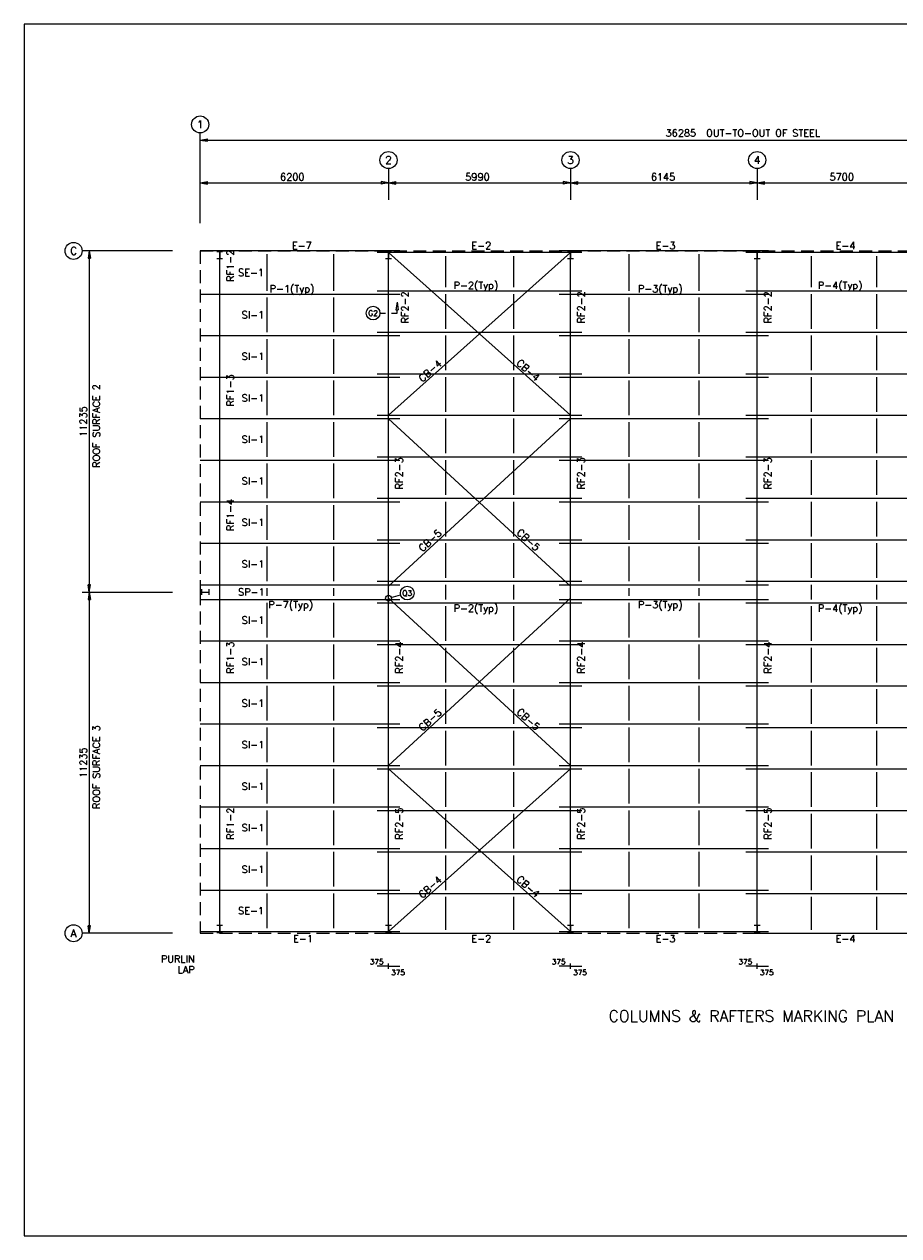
# Model space of a CAD drawing. Header units: millimetres. Extents: x 0 to 56419, y 0 to 39896.
# Tile 1 of 2: x 0 to 28786, y 0 to 39896. Entities that reach past the tile are written whole.
import ezdxf
from ezdxf.enums import TextEntityAlignment as Align

# ---------------------------------------------------------------- set-up
doc = ezdxf.new("R2010")
doc.units = ezdxf.units.MM
doc.header["$MEASUREMENT"] = 0
doc.linetypes.add('CONTIN', pattern=[0])
doc.linetypes.add('DASHED', pattern=[638, 426.5, -211.5])
doc.layers.get('0').update_dxf_attribs({"linetype": 'CONTIN'})
for name, color, linetype in [('1', 7, 'CONTIN'), ('10', 10, 'CONTIN'), ('11', 7, 'CONTIN'), ('12', 6, 'CONTIN'), ('13', 1, 'CONTIN'), ('15', 7, 'CONTIN'), ('2', 6, 'CONTIN'), ('22', 7, 'CONTIN'), ('3', 7, 'CONTIN'), ('4', 7, 'CONTIN'), ('5', 5, 'DASHED'), ('7', 7, 'CONTIN')]:
    doc.layers.add(name, color=color, linetype=linetype)
doc.styles.add('SIMPLEX', font='SIMPLEX')

# ---------------------------------------------------------------- blocks, each defined once
blk = doc.blocks.new('WCOL')
for p, q in [((-10.2, 0), (10.2, 0)), ((0, 0), (0, -25.4)), ((-10.2, -25.4), (10.2, -25.4))]:
    blk.add_line(p, q)
blk = doc.blocks.new('ARROWP')
for p, q in [((0, 0), (-243.95827, 40.65971)), ((-243.95827, 40.65971), (-243.95827, -40.659706)), ((0, 0), (-243.95827, -40.659706))]:
    blk.add_line(p, q)
blk = doc.blocks.new('CUTSEC')
at = {"layer": '7'}
for p, q in [((-281, 0), (-94, 0)), ((94, 0), (281, 0)), ((281, 0), (281, 113))]:
    blk.add_line(p, q, dxfattribs=at)
at = {"layer": '7', "rotation": 90}
blk.add_blockref('ARROWP', (281, 357), dxfattribs=at)
blk = doc.blocks.new('ARROW')
for p, q in [((0, 0), (-243.95827, 40.65971)), ((-243.95827, 40.65971), (-243.95827, -40.659706)), ((0, 0), (-243.95827, -40.659706))]:
    blk.add_line(p, q)

msp = doc.modelspace()

# ---------------------------------------------------------------- linework, layer by layer
at = {"layer": '1'}
for p, q in [((12365, 32432), (5790, 32432)), ((7985, 32320), (7985, 31121)), ((10175, 32320), (10175, 31121)), ((18355, 32374), (11615, 32374)), ((11990, 27023), (17980, 32374)), ((11990, 32374), (17980, 27023)), ((24500, 32432), (17605, 32432)), ((19903, 32320), (19903, 31121)), ((22201, 32320), (22201, 31121)), ((30200, 32374), (23750, 32374)), ((13861, 32261), (13861, 31234)), ((16108, 32261), (16108, 31234)), ((25900, 32261), (25900, 31234)), ((28050, 32261), (28050, 31234)), ((11615, 31121), (18355, 31121)), ((23750, 31121), (30200, 31121)), ((5790, 31009), (12365, 31009)), ((7985, 30896), (7985, 29754)), ((10175, 30896), (10175, 29754)), ((13861, 31009), (13861, 29867)), ((16108, 31009), (16108, 29867)), ((17605, 31009), (24500, 31009)), ((19903, 30896), (19903, 29754)), ((22201, 30896), (22201, 29754)), ((25900, 31009), (25900, 29867)), ((28050, 31009), (28050, 29867)), ((5790, 29642), (12365, 29642)), ((7985, 29529), (7985, 28387)), ((10175, 29529), (10175, 28387)), ((11615, 29754), (18355, 29754)), ((13861, 29642), (13861, 28500)), ((16108, 29642), (16108, 28500)), ((17605, 29642), (24500, 29642)), ((19903, 29529), (19903, 28387)), ((22201, 29529), (22201, 28387)), ((23750, 29754), (30200, 29754)), ((25900, 29642), (25900, 28500)), ((28050, 29642), (28050, 28500)), ((11615, 28387), (18355, 28387)), ((23750, 28387), (30200, 28387)), ((5790, 28275), (12365, 28275)), ((7985, 28162), (7985, 27020)), ((10175, 28162), (10175, 27020)), ((13861, 28275), (13861, 27133)), ((16108, 28275), (16108, 27133)), ((17605, 28275), (24500, 28275)), ((19903, 28162), (19903, 27020)), ((22201, 28162), (22201, 27020)), ((25900, 28275), (25900, 27133)), ((28050, 28275), (28050, 27133)), ((5790, 26908), (12365, 26908)), ((7985, 26795), (7985, 25653)), ((10175, 26795), (10175, 25653)), ((11615, 27020), (18355, 27020)), ((11990, 21397), (17980, 26905)), ((11990, 26905), (17980, 21397)), ((13861, 26908), (13861, 25766)), ((16108, 26908), (16108, 25766)), ((17605, 26908), (24500, 26908)), ((19903, 26795), (19903, 25653)), ((22201, 26795), (22201, 25653)), ((23750, 27020), (30200, 27020)), ((25900, 26908), (25900, 25766)), ((28050, 26908), (28050, 25766)), ((5790, 25541), (12365, 25541)), ((11615, 25653), (18355, 25653)), ((13861, 25541), (13861, 24399)), ((16108, 25541), (16108, 24399)), ((17605, 25541), (24500, 25541)), ((23750, 25653), (30200, 25653)), ((25900, 25541), (25900, 24399)), ((28050, 25541), (28050, 24399)), ((7985, 25428), (7985, 24286)), ((10175, 25428), (10175, 24286)), ((19903, 25428), (19903, 24286)), ((22201, 25428), (22201, 24286)), ((5790, 24174), (12365, 24174)), ((7985, 24061), (7985, 22919)), ((10175, 24061), (10175, 22919)), ((11615, 24286), (18355, 24286)), ((13861, 24174), (13861, 23032)), ((16108, 24174), (16108, 23032)), ((17605, 24174), (24500, 24174)), ((19903, 24061), (19903, 22919)), ((22201, 24061), (22201, 22919)), ((23750, 24286), (30200, 24286)), ((25900, 24174), (25900, 23032)), ((28050, 24174), (28050, 23032)), ((5790, 22806), (12365, 22806)), ((11615, 22919), (18355, 22919)), ((13861, 22806), (13861, 21665)), ((16108, 22806), (16108, 21665)), ((17605, 22806), (24500, 22806)), ((23750, 22919), (30200, 22919)), ((25900, 22806), (25900, 21665)), ((28050, 22806), (28050, 21665)), ((7985, 22694), (7985, 21552)), ((10175, 22694), (10175, 21552)), ((19903, 22694), (19903, 21552)), ((22201, 22694), (22201, 21552)), ((11615, 21552), (18355, 21552)), ((23750, 21552), (30200, 21552)), ((5790, 21439), (12365, 21439)), ((7985, 21327), (7985, 21068)), ((10175, 21327), (10175, 21068)), ((13861, 21439), (13861, 20955)), ((16108, 21439), (16108, 20955)), ((17605, 21439), (24500, 21439)), ((19903, 21327), (19903, 21068)), ((22201, 21327), (22201, 21068)), ((25900, 21439), (25900, 20955)), ((28050, 21439), (28050, 20955)), ((5790, 20955), (12365, 20955)), ((7985, 20842), (7985, 19701)), ((10175, 20842), (10175, 19701)), ((11615, 20842), (18355, 20842)), ((11990, 15489), (17980, 20997)), ((11990, 20997), (17980, 15489)), ((17605, 20955), (24500, 20955)), ((19903, 20842), (19903, 19701)), ((22201, 20842), (22201, 19701)), ((23750, 20842), (30200, 20842)), ((13861, 20730), (13861, 19588)), ((16108, 20730), (16108, 19588)), ((25900, 20730), (25900, 19588)), ((28050, 20730), (28050, 19588)), ((5790, 19588), (12365, 19588)), ((17605, 19588), (24500, 19588)), ((7985, 19475), (7985, 18333)), ((10175, 19475), (10175, 18333)), ((11615, 19475), (18355, 19475)), ((13861, 19363), (13861, 18221)), ((16108, 19363), (16108, 18221)), ((19903, 19475), (19903, 18333)), ((22201, 19475), (22201, 18333)), ((23750, 19475), (30200, 19475)), ((25900, 19363), (25900, 18221)), ((28050, 19363), (28050, 18221)), ((5790, 18221), (12365, 18221)), ((7985, 18108), (7985, 16966)), ((10175, 18108), (10175, 16966)), ((11615, 18108), (18355, 18108)), ((13861, 17996), (13861, 16854)), ((16108, 17996), (16108, 16854)), ((17605, 18221), (24500, 18221)), ((19903, 18108), (19903, 16966)), ((22201, 18108), (22201, 16966)), ((23750, 18108), (30200, 18108)), ((25900, 17996), (25900, 16854)), ((28050, 17996), (28050, 16854)), ((5790, 16854), (12365, 16854)), ((17605, 16854), (24500, 16854)), ((7985, 16741), (7985, 15599)), ((10175, 16741), (10175, 15599)), ((11615, 16741), (18355, 16741)), ((13861, 16629), (13861, 15487)), ((16108, 16629), (16108, 15487)), ((19903, 16741), (19903, 15599)), ((22201, 16741), (22201, 15599)), ((23750, 16741), (30200, 16741)), ((25900, 16629), (25900, 15487)), ((28050, 16629), (28050, 15487)), ((5790, 15487), (12365, 15487)), ((7985, 15374), (7985, 14232)), ((10175, 15374), (10175, 14232)), ((11615, 15374), (18355, 15374)), ((11990, 10021), (17980, 15372)), ((11990, 15372), (17980, 10021)), ((13861, 15262), (13861, 14120)), ((16108, 15262), (16108, 14120)), ((17605, 15487), (24500, 15487)), ((19903, 15374), (19903, 14232)), ((22201, 15374), (22201, 14232)), ((23750, 15374), (30200, 15374)), ((25900, 15262), (25900, 14120)), ((28050, 15262), (28050, 14120)), ((5790, 14120), (12365, 14120)), ((7985, 14007), (7985, 12865)), ((10175, 14007), (10175, 12865)), ((11615, 14007), (18355, 14007)), ((17605, 14120), (24500, 14120)), ((19903, 14007), (19903, 12865)), ((22201, 14007), (22201, 12865)), ((23750, 14007), (30200, 14007)), ((13861, 13894), (13861, 12753)), ((16108, 13894), (16108, 12753)), ((25900, 13894), (25900, 12753)), ((28050, 13894), (28050, 12753)), ((5790, 12753), (12365, 12753)), ((7985, 12640), (7985, 11498)), ((10175, 12640), (10175, 11498)), ((11615, 12640), (18355, 12640)), ((13861, 12527), (13861, 11386)), ((16108, 12527), (16108, 11386)), ((17605, 12753), (24500, 12753)), ((19903, 12640), (19903, 11498)), ((22201, 12640), (22201, 11498)), ((23750, 12640), (30200, 12640)), ((25900, 12527), (25900, 11386)), ((28050, 12527), (28050, 11386)), ((5790, 11386), (12365, 11386)), ((7985, 11273), (7985, 10133)), ((10175, 11273), (10175, 10133)), ((11615, 11273), (18355, 11273)), ((17605, 11386), (24500, 11386)), ((19903, 11273), (19903, 10133)), ((22201, 11273), (22201, 10133)), ((23750, 11273), (30200, 11273)), ((13861, 11160), (13861, 10075)), ((16108, 11160), (16108, 10075)), ((25900, 11160), (25900, 10075)), ((28050, 11160), (28050, 10075)), ((5790, 10021), (12365, 10021)), ((17605, 10021), (24500, 10021)), ((11615, 9962), (18355, 9962)), ((23750, 9962), (30200, 9962))]:
    msp.add_line(p, q, dxfattribs=at)
at = {"layer": '12'}
for p, q in [((5790, 33341), (5790, 36316)), ((11990, 35143), (11990, 34111)), ((17980, 35143), (17980, 34111)), ((24125, 35143), (24125, 34111)), ((4881, 32432), (1906, 32432)), ((1906, 21197), (4881, 21197)), ((4881, 9962), (1906, 9962))]:
    msp.add_line(p, q, dxfattribs=at)
at = {"layer": '13'}
for centre in [(5790, 36597), (11990, 35424), (17980, 35424), (24125, 35424), (1625, 32432), (1625, 9962)]:
    msp.add_circle(centre, 281, dxfattribs=at)
at = {"layer": '2'}
for p, q in [((5790, 36081), (42075, 36081)), ((5790, 34674), (42075, 34674)), ((2141, 32432), (2141, 9962)), ((11990, 8877), (11615, 8877)), ((11990, 8789), (11990, 8965)), ((11990, 8789), (11990, 8965)), ((11990, 8877), (12365, 8877)), ((17980, 8877), (17605, 8877)), ((17980, 8789), (17980, 8965)), ((17980, 8789), (17980, 8965)), ((17980, 8877), (18355, 8877)), ((24125, 8877), (23750, 8877)), ((24125, 8789), (24125, 8965)), ((24125, 8789), (24125, 8965)), ((24125, 8877), (24500, 8877))]:
    msp.add_line(p, q, dxfattribs=at)
at = {"layer": '22'}
for p, q in [((56419, 39896), (0, 39896)), ((0, 39896), (0, 0)), ((0, 0), (56419, 0))]:
    msp.add_line(p, q, dxfattribs=at)
at = {"layer": '4'}
for p, q in [((6435, 9962), (6435, 32432)), ((11990, 9962), (11990, 32432)), ((17980, 9962), (17980, 32432)), ((24125, 9962), (24125, 32432))]:
    msp.add_line(p, q, dxfattribs=at)
at = {"layer": '5'}
for p, q in [((5790, 32432), (5790, 21197)), ((5790, 32432), (42075, 32432)), ((5790, 21197), (5790, 9962)), ((5790, 9962), (42075, 9962))]:
    msp.add_line(p, q, dxfattribs=at)
at = {"layer": '7'}
msp.add_line((12080, 21021), (12388, 21104), dxfattribs=at)
for centre, radius in [((11483, 30382), 225), ((12606, 21162), 225), ((11990, 20997), 93.8)]:
    msp.add_circle(centre, radius, dxfattribs=at)

# ---------------------------------------------------------------- block references
at = {"layer": '10', "yscale": 9.23524666, "zscale": 9.23524666}
for p, xscale in [((6435, 32403), -9.2352467), ((11990, 32403), -9.2352467), ((17980, 32403), -9.2352467), ((24125, 32403), -9.2352467), ((6435, 10226), 9.23524666), ((11990, 10226), 9.23524666), ((17980, 10226), 9.23524666), ((24125, 10226), 9.23524666)]:
    msp.add_blockref('WCOL', p, dxfattribs=dict(at, xscale=xscale))
at = {"layer": '10', "xscale": 9.23524666, "yscale": 9.23524666, "zscale": 9.23524666, "rotation": 90}
msp.add_blockref('WCOL', (5848, 21197), dxfattribs=at)
at = {"layer": '2'}
for p, rotation in [((5790, 36081), 180), ((5790, 34674), 180), ((11990, 34674), 180), ((17980, 34674), 180), ((24125, 34674), 180), ((2141, 32432), 90), ((2141, 21197), 270), ((2141, 21197), 90), ((2141, 9962), 270)]:
    msp.add_blockref('ARROW', p, dxfattribs=dict(at, rotation=rotation))
for p in [(11990, 34674), (17980, 34674), (24125, 34674)]:
    msp.add_blockref('ARROW', p, dxfattribs=at)
at = {"layer": '7'}
msp.add_blockref('CUTSEC', (11990, 30382), dxfattribs=at)

# ---------------------------------------------------------------- texts
at = {"layer": '11', "style": 'SIMPLEX'}
for s, height, p in [('36285', 234.6, (21111, 36194)), ('6200', 234.6, (8421, 34752)), ('5990', 234.6, (14516, 34752)), ('6145', 234.6, (20624, 34752)), ('5700', 234.6, (26506, 34752)), ('375', 175.9, (11374, 8936)), ('375', 175.9, (17364, 8936)), ('375', 175.9, (23509, 8936)), ('375', 175.9, (12078, 8584)), ('375', 175.9, (18068, 8584)), ('375', 175.9, (24213, 8584))]:
    msp.add_text(s, height=height, dxfattribs=at).set_placement(p)
for p in [(2063, 26310), (2063, 15075)]:
    msp.add_text('11235', height=234.6, rotation=90, dxfattribs=at).set_placement(p)
at = {"layer": '13', "style": 'SIMPLEX'}
for s, p in [('1', (5790, 36597)), ('2', (11990, 35424)), ('3', (17980, 35424)), ('4', (24125, 35424)), ('C', (1625, 32432)), ('A', (1625, 9962))]:
    msp.add_text(s, height=253, dxfattribs=at).set_placement(p, align=Align.MIDDLE_CENTER)
at = {"layer": '15', "style": 'SIMPLEX'}
msp.add_text(' OUT-TO-OUT OF STEEL', height=234.58, dxfattribs=at).set_placement((22284, 36194))
for s, p in [('ROOF SURFACE 2', (2493, 25290)), ('ROOF SURFACE 3', (2493, 14055))]:
    msp.add_text(s, height=234.58, rotation=90, dxfattribs=at).set_placement(p)
msp.add_text('COLUMNS & RAFTERS MARKING PLAN', height=375.32, dxfattribs=at).set_placement((23932, 7048), align=Align.CENTER)
at = {"layer": '2', "style": 'SIMPLEX'}
for s, p in [('PURLIN', (5614, 8995)), ('LAP', (5614, 8643))]:
    msp.add_text(s, height=234.6, dxfattribs=at).set_placement(p, align=Align.RIGHT)
at = {"layer": '3', "style": 'SIMPLEX'}
for s, p in [(' E-7', (8649, 32491)), (' E-2', (14557, 32491)), (' E-3', (20624, 32491)), (' E-4', (26547, 32491)), ('SE-1', (7039, 31603)), (' P-1(Typ)', (7916, 31067)), (' P-2(Typ)', (13970, 31180)), (' P-3(Typ)', (20038, 31067)), (' P-4(Typ)', (25960, 31180)), ('SI-1', (7157, 30208)), ('SI-1', (7157, 28841)), ('SI-1', (7157, 27474)), ('SI-1', (7157, 26107)), ('SI-1', (7157, 24740)), ('SI-1', (7157, 23373)), ('SI-1', (7157, 22006)), ('SP-1', (7039, 21080)), (' P-7(Typ)', (7875, 20662)), (' P-2(Typ)', (13970, 20549)), (' P-3(Typ)', (20038, 20662)), (' P-4(Typ)', (25960, 20549)), ('SI-1', (7157, 20154)), ('SI-1', (7157, 18787)), ('SI-1', (7157, 17420)), ('SI-1', (7157, 16053)), ('SI-1', (7157, 14686)), ('SI-1', (7157, 13319)), ('SI-1', (7157, 11952)), ('SE-1', (7039, 10586)), (' E-1', (8690, 9669)), (' E-2', (14557, 9669)), (' E-3', (20624, 9669)), (' E-4', (26547, 9669))]:
    msp.add_text(s, height=234.6, dxfattribs=at).set_placement(p)
for s, rotation, p in [(' RF1-2', 90, (6904, 31253)), (' RF2-2', 90, (12650, 29881)), (' RF2-2', 90, (18449, 29886)), (' RF2-2', 90, (24594, 29886)), ('CB-4', 318.225, (16180, 28709)), ('CB-4', 41.775, (13107, 28099)), (' RF1-3', 90, (6904, 27152)), (' RF2-3', 90, (12459, 24417)), (' RF2-3', 90, (18449, 24417)), (' RF2-3', 90, (24594, 24417)), (' RF1-4', 90, (6904, 23050)), ('CB-5', 317.4, (16185, 23127)), ('CB-5', 42.6, (13111, 22508)), (' RF1-3', 90, (6904, 18352)), (' RF2-4', 90, (12459, 18352)), (' RF2-4', 90, (18449, 18352)), (' RF2-4', 90, (24594, 18352)), ('CB-5', 42.6, (13111, 16600)), ('CB-5', 317.4, (16185, 17219)), (' RF1-2', 90, (6904, 12884)), (' RF2-5', 90, (12459, 12884)), (' RF2-5', 90, (18449, 12884)), (' RF2-5', 90, (24594, 12884)), ('CB-4', 41.775, (13107, 11098)), ('CB-4', 318.225, (16180, 11707))]:
    msp.add_text(s, height=234.6, rotation=rotation, dxfattribs=at).set_placement(p)
at = {"layer": '7', "style": 'SIMPLEX'}
for s, p in [('G2', (11483, 30382)), ('Q3', (12606, 21162))]:
    msp.add_text(s, height=180.2, dxfattribs=at).set_placement(p, align=Align.MIDDLE_CENTER)

doc.saveas('drawing.dxf')
